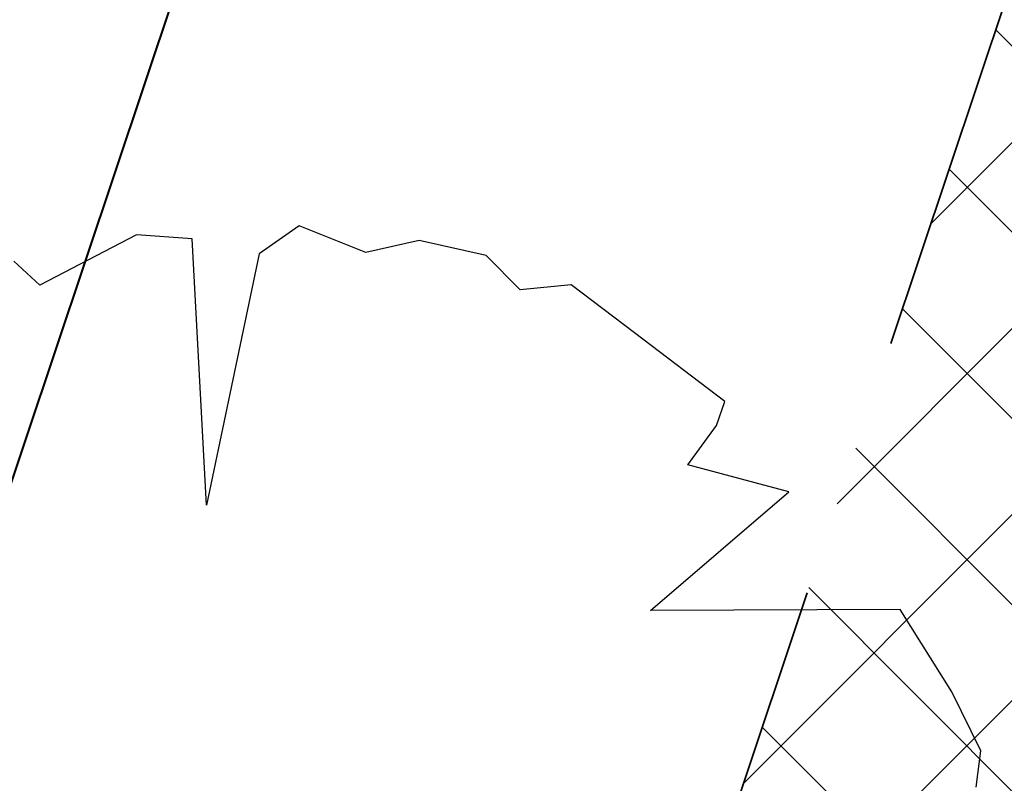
# Model space of a CAD drawing. Header units: metres. Extents: x 6599773 to 13199707, y 5688499 to 11377233.
# Tile 113 of 256: x 6599934.38 to 6599936.25, y 5688834.32 to 5688835.77. Entities that reach past the tile are written whole.
import ezdxf

# ---------------------------------------------------------------- set-up
doc = ezdxf.new("R2010")
doc.units = ezdxf.units.M
doc.header["$MEASUREMENT"] = 0
for name, pattern in [('1', [0]), ('9', [1, 0, -1]), ('BTO', [0]), ('BUG', [1.5, 1, -0.5])]:
    doc.linetypes.add(name, pattern=pattern)
for name, color, linetype, lineweight in [('_kolor chodnik', 50, '1', 0), ('_kolor zjazdy kostka', 7, '1', 0), ('_kolor ścieżka', 10, '1', 0), ('_linie rozgran', 100, '9', 90), ('_nasadzenia', 72, 'BUG', 30), ('_obrzeze', 10, 'BUG', 35)]:
    doc.layers.add(name, color=color, linetype=linetype, lineweight=lineweight)
for name, color, linetype, lineweight, true_color in [('_kolor jezdnia', 7, '1', 0, 0x00dbdb), ('_kolor pobocze', 7, '1', 0, 0xff66ff), ('_podział mój', 7, 'BTO', 40, 0xdb70ff)]:
    doc.layers.add(name, color=color, linetype=linetype, lineweight=lineweight, true_color=true_color)
doc.layers.add('RS-drzewa projektowane', color=7, linetype='CONTINUOUS')
pattern_1 = [(45, (0, 0), (-0.1767766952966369, 0.1767766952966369), []), (135, (0, 0), (-0.1767766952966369, -0.1767766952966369), [])]

# ---------------------------------------------------------------- blocks, each defined once
blk = doc.blocks.new('d2')
at = {"layer": '_nasadzenia'}
for p, q in [((-293019.2000540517, 28216.51097357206), (-293019.3144192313, 28216.43055231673)), ((-293019.0088658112, 28216.43478685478), (-293019.2000540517, 28216.51097357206)), ((-293019.6650315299, 28216.48516633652), (-293019.9423898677, 28216.34093857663)), ((-293019.5058528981, 28216.47423294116), (-293019.6650315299, 28216.48516633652)), ((-293019.4652712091, 28215.71171003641), (-293019.5058528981, 28216.47423294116)), ((-293018.8558436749, 28216.46941021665), (-293019.0088658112, 28216.43478685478)), ((-293018.6644100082, 28216.42572959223), (-293018.8558436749, 28216.46941021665)), ((-293019.3144192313, 28216.43055231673), (-293019.4652712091, 28215.71171003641)), ((-293018.5676449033, 28216.32748790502), (-293018.6644100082, 28216.42572959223)), ((-293019.9423898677, 28216.34093857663), (-293020.0166255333, 28216.40975598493)), ((-293018.421270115, 28216.34265583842), (-293018.5676449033, 28216.32748790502)), ((-293018.2402983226, 28216.20477988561), (-293018.421270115, 28216.34265583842)), ((-293017.9817671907, 28216.00781423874), (-293018.2402983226, 28216.20477988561)), ((-293018.0050329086, 28215.93972023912), (-293017.9817671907, 28216.00781423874)), ((-293018.0871430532, 28215.82655175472), (-293018.0050329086, 28215.93972023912)), ((-293017.7984534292, 28215.74964162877), (-293018.0871430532, 28215.82655175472)), ((-293018.1938077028, 28215.40966504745), (-293017.7984534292, 28215.74964162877)), ((-293017.4792267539, 28215.41244162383), (-293018.1938077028, 28215.40966504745)), ((-293017.3314917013, 28215.17728852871), (-293017.4792267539, 28215.41244162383)), ((-293017.2482667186, 28215.00762989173), (-293017.3314917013, 28215.17728852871)), ((-293017.262052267, 28214.90370684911), (-293017.2482667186, 28215.00762989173))]:
    blk.add_line(p, q, dxfattribs=at)

msp = doc.modelspace()

# ---------------------------------------------------------------- hatches: boundary and pattern name
at = {"layer": '_kolor chodnik'}
h = msp.add_hatch(dxfattribs=at)
h.set_pattern_fill('ANSI37', color=256, scale=2)
h.set_pattern_definition(pattern_1)
h.paths.add_polyline_path([(6599849.938171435, 5688542.085872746), (6599852.232147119, 5688548.938742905), (6599853.573135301, 5688548.489851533), (6599853.827082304, 5688549.248475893), (6599851.793849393, 5688549.929093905), (6599849.895278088, 5688548.982823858), (6599847.823506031, 5688542.793750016)])
edge = h.paths.add_edge_path()
edge.add_line((6600018.106075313, 5689087.454911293), (6600022.42781917, 5689091.229234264))
edge.add_line((6600022.42781917, 5689091.229234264), (6600020.233254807, 5689093.742094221))
edge.add_line((6600020.233254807, 5689093.742094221), (6600017.159471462, 5689091.057656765))
edge.add_arc((6600023.275194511, 5689085.3851404), 8.341433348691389, 137.1531559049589, 148.8016577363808)
edge.add_line((6600016.140105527, 5689089.706021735), (6600018.106075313, 5689087.454911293))
h.paths.add_polyline_path([(6600038.501784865, 5689187.592294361), (6600037.906968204, 5689187.700586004), (6600037.63829624, 5689186.224843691), (6600038.240083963, 5689186.115282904)])
h.paths.add_polyline_path([(6600069.098302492, 5689360.276020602), (6600068.321239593, 5689360.413462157), (6600068.064048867, 5689358.936495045), (6600068.836639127, 5689358.799546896)])
h.paths.add_polyline_path([(6600082.393785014, 5689362.950258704), (6600082.941124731, 5689366.103121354), (6600081.481377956, 5689366.361351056), (6600080.923159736, 5689363.210828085)])
h.paths.add_polyline_path([(6600074.022236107, 5689388.065861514), (6600072.983907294, 5689388.249860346), (6600072.723374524, 5689386.77253894), (6600073.760538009, 5689386.588865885)])
h.paths.add_polyline_path([(6600105.613104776, 5689486.405659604), (6600106.749499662, 5689489.711933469), (6600105.298891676, 5689490.233346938), (6600104.143487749, 5689486.917306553)], flags=17)
h.paths.add_polyline_path([(6600132.519778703, 5689678.737346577), (6600131.761827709, 5689678.896110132), (6600131.444670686, 5689677.429261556), (6600132.212256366, 5689677.269208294)])
h.paths.add_polyline_path([(6600156.649397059, 5689798.7449027), (6600156.48800471, 5689797.958860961), (6600157.450195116, 5689797.757316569), (6600157.615023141, 5689798.542205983)])
h.paths.add_polyline_path([(6600189.055358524, 5689948.643107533), (6600187.902868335, 5689948.884512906), (6600187.600024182, 5689947.417400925), (6600188.748131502, 5689947.176379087)])
edge = h.paths.add_edge_path()
edge.add_line((6600204.459383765, 5690032.969035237), (6600204.153258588, 5690031.227801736))
edge.add_arc((6600202.328347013, 5690027.299936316), 4.331100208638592, 41.85300125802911, 65.08011549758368, ccw=False)
edge.add_arc((6600032.90393149, 5690051.979071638), 174.020003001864, 352.8070218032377, 353.495463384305)
edge.add_arc((6600202.372679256, 5690027.343587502), 5.999999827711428, 55.12102442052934, 69.64815978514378)
edge = h.paths.add_edge_path()
edge.add_line((6600205.046027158, 5690040.265402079), (6600204.972740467, 5690038.483452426))
edge.add_arc((6600203.986269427, 5690044.401803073), 5.999999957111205, 279.4630688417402, 294.9140560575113)
edge.add_line((6600206.513819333, 5690038.960158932), (6600206.607027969, 5690041.030672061))
edge.add_arc((6600203.986269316, 5690044.401803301), 4.270000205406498, 284.3702444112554, 307.86193139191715, ccw=False)
edge = h.paths.add_edge_path()
edge.add_arc((6600203.547470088, 5690044.558759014), 6.446878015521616, 324.4350091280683, 356.2013368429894, ccw=False)
edge.add_arc((6600203.986269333, 5690044.401803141), 6.00000007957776, 323.2169970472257, 357.4193489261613)
h.paths.add_polyline_path([(6600208.910055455, 5690121.713696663), (6600208.146285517, 5690121.748120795), (6600207.125602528, 5690121.794124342), (6600209.971605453, 5690121.665851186)])
edge = h.paths.add_edge_path()
edge.add_line((6600238.769818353, 5690481.648294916), (6600240.338176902, 5690490.873746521))
edge.add_line((6600240.338176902, 5690490.873746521), (6600241.251295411, 5690510.829461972))
edge.add_line((6600241.251295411, 5690510.829461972), (6600239.524022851, 5690510.928942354))
edge.add_line((6600239.524022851, 5690510.928942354), (6600238.633343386, 5690491.167757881))
edge.add_line((6600238.633343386, 5690491.167757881), (6600234.579716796, 5690467.661262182))
edge.add_line((6600234.579716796, 5690467.661262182), (6600234.449796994, 5690464.966873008))
edge.add_arc((6600242.443669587, 5690464.607462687), 8.00194818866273, 177.4256738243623, 268.2543056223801)
edge.add_line((6600242.199903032, 5690456.609228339), (6600242.216657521, 5690457.359274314))
edge.add_line((6600242.216657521, 5690457.359274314), (6600242.305257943, 5690458.836738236))
edge.add_arc((6600242.444504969, 5690464.607952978), 5.772894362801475, 177.0298084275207, 268.6178439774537, ccw=False)
edge.add_line((6600236.679365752, 5690464.907083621), (6600236.951876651, 5690470.95443634))
edge.add_line((6600236.951876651, 5690470.95443634), (6600238.150786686, 5690478.210832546))
edge.add_line((6600238.150786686, 5690478.210832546), (6600238.769818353, 5690481.648294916))
h.paths.add_polyline_path([(6600238.769818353, 5690481.648294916), (6600238.150786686, 5690478.210832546), (6600239.670056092, 5690477.930590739), (6600240.266710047, 5690481.376366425)], flags=17)
edge = h.paths.add_edge_path()
edge.add_line((6600223.366500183, 5690460.339976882), (6600223.276803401, 5690457.948865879))
edge.add_arc((6600221.105749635, 5690465.64864014), 7.999999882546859, 285.7465040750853, 299.8464885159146)
edge.add_line((6600225.08717264, 5690458.709744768), (6600225.240084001, 5690461.623695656))
edge.add_arc((6600221.105749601, 5690465.648640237), 5.769999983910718, 293.06724420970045, 315.7681070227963, ccw=False)
edge = h.paths.add_edge_path()
edge.add_arc((6600220.025145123, 5690444.676291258), 5.77000016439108, 37.996647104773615, 59.94382588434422, ccw=False)
edge.add_line((6600224.572175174, 5690448.22839199), (6600224.817793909, 5690451.081798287))
edge.add_arc((6600220.025145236, 5690444.676291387), 7.999999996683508, 53.19588653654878, 68.15166733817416)
edge.add_line((6600223.00235276, 5690452.101669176), (6600222.91504296, 5690449.670427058))
edge = h.paths.add_edge_path()
edge.add_arc((6600221.105749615, 5690465.648640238), 7.999999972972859, 328.0222308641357, 357.0132597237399)
edge.add_line((6600229.094882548, 5690465.23180147), (6600229.218816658, 5690467.593604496))
edge.add_line((6600229.218816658, 5690467.593604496), (6600228.218919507, 5690467.645774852))
edge.add_line((6600228.218919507, 5690467.645774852), (6600227.891778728, 5690461.411918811))
h.paths.add_polyline_path([(6600200.980142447, 5690012.236744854), (6600202.31727834, 5690011.956662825), (6600202.522293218, 5690012.935421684), (6600201.182321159, 5690013.216097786)])
h.paths.add_polyline_path([(6600196.457878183, 5689983.98337835), (6600195.202332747, 5689984.246370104), (6600194.899091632, 5689982.777335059), (6600196.150355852, 5689982.515240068)])
edge = h.paths.add_edge_path()
edge.add_line((6600112.305909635, 5689517.99101877), (6600112.691041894, 5689519.807934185))
edge.add_line((6600112.691041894, 5689519.807934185), (6600113.245521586, 5689522.423769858))
edge.add_line((6600113.245521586, 5689522.423769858), (6600111.553124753, 5689522.782507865))
edge.add_line((6600111.553124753, 5689522.782507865), (6600107.405864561, 5689503.217226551))
edge.add_line((6600107.405864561, 5689503.217226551), (6600099.494506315, 5689480.361667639))
edge.add_line((6600099.494506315, 5689480.361667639), (6600099.182814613, 5689478.891218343))
edge.add_arc((6600107.008997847, 5689477.232359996), 8.000059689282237, 168.0325629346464, 257.7529108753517)
edge.add_line((6600105.311960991, 5689469.414366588), (6600105.784990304, 5689471.593619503))
edge.add_arc((6600107.008927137, 5689477.232314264), 5.769999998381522, 168.0321375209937, 257.7533362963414, ccw=False)
edge.add_line((6600101.364343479, 5689478.42879883), (6600101.647245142, 5689479.76342708))
edge.add_line((6600101.647245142, 5689479.76342708), (6600104.143487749, 5689486.917306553))
edge.add_line((6600104.143487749, 5689486.917306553), (6600105.298891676, 5689490.233346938))
edge.add_line((6600105.298891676, 5689490.233346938), (6600108.240043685, 5689498.809726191))
edge.add_line((6600108.240043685, 5689498.809726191), (6600112.305909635, 5689517.99101877))
h.paths.add_polyline_path([(6600136.009573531, 5689645.499114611), (6600138.333647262, 5689645.012304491), (6600138.661671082, 5689646.578318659), (6600134.869459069, 5689647.372651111)])
at = {"layer": '_kolor jezdnia'}
h = msp.add_hatch(dxfattribs=at)
h.set_pattern_fill('ANSI37', color=256, scale=2.2)
h.set_pattern_definition([(311.9999999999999, (0, 0), (0.2043648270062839, 0.1840109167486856), []), (41.99999999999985, (0, 0), (-0.1840109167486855, 0.2043648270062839), [])])
edge = h.paths.add_edge_path()
edge.add_line((6599833.066047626, 5688539.933393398), (6599850.649511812, 5688527.983462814))
edge.add_arc((6599857.337592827, 5688536.653968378), 10.95025544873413, 169.5012687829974, 232.3548431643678, ccw=False)
edge.add_arc((6599858.085851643, 5688536.618142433), 11.69295282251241, 162.2507788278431, 169.9967502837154, ccw=False)
edge.add_line((6599846.949484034, 5688540.182754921), (6599847.823506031, 5688542.793750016))
edge.add_line((6599847.823506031, 5688542.793750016), (6599849.895278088, 5688548.982823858))
edge.add_line((6599849.895278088, 5688548.982823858), (6599852.434748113, 5688556.56906746))
edge.add_line((6599852.434748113, 5688556.56906746), (6599928.48625871, 5688783.760284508))
edge.add_line((6599928.48625871, 5688783.760284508), (6599931.025728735, 5688791.34652811))
edge.add_line((6599931.025728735, 5688791.34652811), (6599996.657773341, 5688987.411326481))
edge.add_line((6599996.657773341, 5688987.411326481), (6599999.197243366, 5688994.997570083))
edge.add_line((6599999.197243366, 5688994.997570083), (6600021.930100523, 5689062.908193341))
edge.add_line((6600021.930100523, 5689062.908193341), (6600017.620224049, 5689067.371531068))
edge.add_line((6600017.620224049, 5689067.371531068), (6600016.714558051, 5689064.654078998))
edge.add_line((6600016.714558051, 5689064.654078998), (6600012.423620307, 5689051.835617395))
edge.add_line((6600012.423620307, 5689051.835617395), (6600009.884150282, 5689044.249373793))
edge.add_line((6600009.884150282, 5689044.249373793), (6599977.53516164, 5688947.612159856))
edge.add_line((6599977.53516164, 5688947.612159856), (6599974.995691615, 5688940.025916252))
edge.add_line((6599974.995691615, 5688940.025916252), (6599942.096912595, 5688841.746295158))
edge.add_line((6599942.096912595, 5688841.746295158), (6599939.557442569, 5688834.160051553))
edge.add_line((6599939.557442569, 5688834.160051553), (6599882.679288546, 5688664.246042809))
edge.add_line((6599882.679288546, 5688664.246042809), (6599880.139818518, 5688656.659799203))
edge.add_line((6599880.139818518, 5688656.659799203), (6599852.464543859, 5688573.984527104))
edge.add_line((6599852.464543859, 5688573.984527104), (6599842.470137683, 5688544.127903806))
edge.add_arc((6599835.706422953, 5688546.652910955), 7.219660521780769, 248.54809133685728, 339.52856074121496, ccw=False)
h.paths.add_polyline_path([(6600044.653202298, 5689172.271628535), (6600046.276244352, 5689181.431901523), (6600047.759199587, 5689189.801539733), (6600051.0603021, 5689208.432603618), (6600052.368792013, 5689215.817578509), (6600054.808584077, 5689229.587499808), (6600056.11707399, 5689236.972474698), (6600057.346666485, 5689243.912161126), (6600058.655146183, 5689251.297078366), (6600058.831439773, 5689252.292060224), (6600060.098987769, 5689259.445963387), (6600060.139929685, 5689259.677035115), (6600061.407468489, 5689266.830886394), (6600072.329030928, 5689328.470998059), (6600073.637511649, 5689335.855921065), (6600077.337304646, 5689356.73715072), (6600078.820259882, 5689365.106788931), (6600081.142794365, 5689378.214921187), (6600082.53851694, 5689386.092227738), (6600095.187867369, 5689457.483787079), (6600091.082877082, 5689465.8405575), (6600089.043088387, 5689454.328211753), (6600087.870641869, 5689447.711051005), (6600087.560133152, 5689445.958573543), (6600086.562151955, 5689440.326076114), (6600082.433200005, 5689417.022719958), (6600080.95024477, 5689408.65308175), (6600077.202698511, 5689387.502337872), (6600075.719743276, 5689379.132699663), (6600073.469199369, 5689366.430874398), (6600071.986244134, 5689358.061236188), (6600069.986864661, 5689346.776955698), (6600068.591142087, 5689338.899649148), (6600065.559290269, 5689321.78820693), (6600064.163567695, 5689313.91090038), (6600059.719426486, 5689288.828650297), (6600058.323703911, 5689280.951343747), (6600057.563846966, 5689276.662793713), (6600056.168124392, 5689268.785487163), (6600054.804920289, 5689261.091711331), (6600053.409197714, 5689253.214404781), (6600053.264817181, 5689252.399536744), (6600051.869094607, 5689244.522230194), (6600051.183555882, 5689240.653124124), (6600049.787833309, 5689232.775817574), (6600046.593849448, 5689214.749319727), (6600045.198126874, 5689206.872013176), (6600044.41754409, 5689202.466488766), (6600042.934588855, 5689194.096850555), (6600036.429952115, 5689157.38538759), (6600034.94699688, 5689149.01574938), (6600030.579776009, 5689124.367629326), (6600027.529365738, 5689107.151445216), (6600024.895072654, 5689094.014582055), (6600030.583685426, 5689094.264316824), (6600032.945013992, 5689106.191885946), (6600043.170247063, 5689163.901990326)])
edge = h.paths.add_edge_path()
edge.add_line((6600111.106812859, 5689535.144351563), (6600111.256844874, 5689535.85214863))
edge.add_line((6600111.256844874, 5689535.85214863), (6600112.915748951, 5689543.678261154))
edge.add_line((6600112.915748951, 5689543.678261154), (6600117.304772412, 5689564.384094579))
edge.add_line((6600117.304772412, 5689564.384094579), (6600119.067357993, 5689572.699339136))
edge.add_line((6600119.067357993, 5689572.699339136), (6600120.087667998, 5689577.512794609))
edge.add_line((6600120.087667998, 5689577.512794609), (6600121.64289057, 5689584.849775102))
edge.add_line((6600121.64289057, 5689584.849775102), (6600128.436769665, 5689616.900852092))
edge.add_line((6600128.436769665, 5689616.900852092), (6600129.991992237, 5689624.237832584))
edge.add_line((6600129.991992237, 5689624.237832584), (6600132.660554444, 5689636.827148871))
edge.add_line((6600132.660554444, 5689636.827148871), (6600133.208838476, 5689639.444704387))
edge.add_line((6600133.208838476, 5689639.444704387), (6600134.848957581, 5689647.274775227))
edge.add_line((6600134.848957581, 5689647.274775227), (6600138.97649476, 5689666.979995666))
edge.add_line((6600138.97649476, 5689666.979995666), (6600140.51410642, 5689674.320687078))
edge.add_line((6600140.51410642, 5689674.320687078), (6600145.209128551, 5689696.735129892))
edge.add_line((6600145.209128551, 5689696.735129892), (6600146.746740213, 5689704.075821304))
edge.add_line((6600146.746740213, 5689704.075821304), (6600151.462308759, 5689726.588354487))
edge.add_line((6600151.462308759, 5689726.588354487), (6600152.999920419, 5689733.929045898))
edge.add_line((6600152.999920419, 5689733.929045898), (6600155.244070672, 5689744.642813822))
edge.add_line((6600155.244070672, 5689744.642813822), (6600156.781682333, 5689751.983505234))
edge.add_line((6600156.781682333, 5689751.983505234), (6600161.635515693, 5689775.156126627))
edge.add_line((6600161.635515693, 5689775.156126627), (6600163.378142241, 5689783.475576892))
edge.add_line((6600163.378142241, 5689783.475576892), (6600163.850769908, 5689785.731942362))
edge.add_line((6600163.850769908, 5689785.731942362), (6600167.028500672, 5689800.90270461))
edge.add_line((6600167.028500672, 5689800.90270461), (6600179.490888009, 5689860.399222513))
edge.add_line((6600179.490888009, 5689860.399222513), (6600181.233514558, 5689868.718672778))
edge.add_line((6600181.233514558, 5689868.718672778), (6600181.84713393, 5689871.648144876))
edge.add_line((6600181.84713393, 5689871.648144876), (6600183.38474559, 5689878.988836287))
edge.add_line((6600183.38474559, 5689878.988836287), (6600184.935818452, 5689886.393792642))
edge.add_line((6600184.935818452, 5689886.393792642), (6600186.575937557, 5689894.223863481))
edge.add_line((6600186.575937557, 5689894.223863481), (6600194.051338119, 5689929.912074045))
edge.add_line((6600194.051338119, 5689929.912074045), (6600195.691457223, 5689937.742144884))
edge.add_line((6600195.691457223, 5689937.742144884), (6600202.915799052, 5689972.231779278))
edge.add_line((6600202.915799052, 5689972.231779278), (6600204.555918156, 5689980.061850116))
edge.add_line((6600204.555918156, 5689980.061850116), (6600206.062781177, 5689987.255744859))
edge.add_line((6600206.062781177, 5689987.255744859), (6600207.702900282, 5689995.085815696))
edge.add_line((6600207.702900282, 5689995.085815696), (6600210.232559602, 5690007.162628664))
edge.add_line((6600210.232559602, 5690007.162628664), (6600211.694938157, 5690014.144150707))
edge.add_arc((6600028.177652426, 5690052.584442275), 187.5000004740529, 348.1696294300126, 357.4195276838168)
edge.add_line((6600215.487522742, 5690044.142720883), (6600208.310270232, 5690026.480446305))
edge.add_arc((6600032.903933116, 5690051.97907145), 177.2500013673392, 348.1696294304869, 351.7289130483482, ccw=False)
edge.add_line((6600206.38894146, 5690015.640182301), (6600205.966941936, 5690013.625519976))
edge.add_line((6600205.966941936, 5690013.625519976), (6600204.326822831, 5690005.795449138))
edge.add_line((6600204.326822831, 5690005.795449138), (6600197.076961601, 5689971.183982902))
edge.add_line((6600197.076961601, 5689971.183982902), (6600195.334335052, 5689962.864532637))
edge.add_line((6600195.334335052, 5689962.864532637), (6600193.44722506, 5689953.855305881))
edge.add_line((6600193.44722506, 5689953.855305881), (6600191.909227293, 5689946.512771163))
edge.add_line((6600191.909227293, 5689946.512771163), (6600185.49684423, 5689915.899498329))
edge.add_line((6600185.49684423, 5689915.899498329), (6600183.856521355, 5689908.068454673))
edge.add_line((6600183.856521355, 5689908.068454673), (6600182.066605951, 5689899.523243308))
edge.add_line((6600182.066605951, 5689899.523243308), (6600180.32407057, 5689891.204228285))
edge.add_line((6600180.32407057, 5689891.204228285), (6600174.320344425, 5689862.541919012))
edge.add_line((6600174.320344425, 5689862.541919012), (6600172.577809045, 5689854.222903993))
edge.add_line((6600172.577809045, 5689854.222903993), (6600163.663810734, 5689811.666703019))
edge.add_line((6600163.663810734, 5689811.666703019), (6600162.023782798, 5689803.837067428))
edge.add_line((6600162.023782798, 5689803.837067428), (6600160.924220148, 5689798.587659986))
edge.add_line((6600160.924220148, 5689798.587659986), (6600159.279208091, 5689790.734229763))
edge.add_line((6600159.279208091, 5689790.734229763), (6600157.107250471, 5689780.365115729))
edge.add_line((6600157.107250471, 5689780.365115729), (6600155.462238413, 5689772.511685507))
edge.add_line((6600155.462238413, 5689772.511685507), (6600153.380318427, 5689762.572418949))
edge.add_line((6600153.380318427, 5689762.572418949), (6600151.735124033, 5689754.718118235))
edge.add_line((6600151.735124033, 5689754.718118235), (6600148.586504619, 5689739.686336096))
edge.add_line((6600148.586504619, 5689739.686336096), (6600146.885007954, 5689731.563243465))
edge.add_line((6600146.885007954, 5689731.563243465), (6600141.75088822, 5689707.052510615))
edge.add_line((6600141.75088822, 5689707.052510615), (6600140.110896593, 5689699.223048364))
edge.add_line((6600140.110896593, 5689699.223048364), (6600133.483561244, 5689667.583574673))
edge.add_line((6600133.483561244, 5689667.583574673), (6600131.860394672, 5689659.834436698))
edge.add_line((6600131.860394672, 5689659.834436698), (6600131.740984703, 5689659.26436315))
edge.add_line((6600131.740984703, 5689659.26436315), (6600130.117814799, 5689651.515209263))
edge.add_line((6600130.117814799, 5689651.515209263), (6600127.278733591, 5689637.961189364))
edge.add_line((6600127.278733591, 5689637.961189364), (6600126.924568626, 5689636.290366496))
edge.add_line((6600126.924568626, 5689636.290366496), (6600125.166244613, 5689627.995226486))
edge.add_line((6600125.166244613, 5689627.995226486), (6600118.009503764, 5689594.232298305))
edge.add_line((6600118.009503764, 5689594.232298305), (6600116.251179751, 5689585.937158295))
edge.add_line((6600116.251179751, 5689585.937158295), (6600113.665314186, 5689573.737975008))
edge.add_line((6600113.665314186, 5689573.737975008), (6600111.898534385, 5689565.402943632))
edge.add_line((6600111.898534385, 5689565.402943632), (6600104.889982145, 5689532.33911599))
edge.add_line((6600104.889982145, 5689532.33911599), (6600103.226635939, 5689524.492047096))
edge.add_line((6600103.226635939, 5689524.492047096), (6600096.623876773, 5689493.342605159))
edge.add_line((6600096.623876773, 5689493.342605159), (6600094.968986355, 5689485.53542763))
edge.add_line((6600094.968986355, 5689485.53542763), (6600094.300101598, 5689482.379870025))
edge.add_line((6600094.300101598, 5689482.379870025), (6600099.182814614, 5689478.891218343))
edge.add_line((6600099.182814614, 5689478.891218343), (6600099.494506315, 5689480.361667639))
edge.add_line((6600099.494506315, 5689480.361667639), (6600111.106812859, 5689535.144351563))
edge = h.paths.add_edge_path()
edge.add_arc((6600239.213891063, 5690851.4003676), 10.0000000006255, -2.8342403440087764, 76.13703556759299, ccw=False)
edge.add_line((6600249.201658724, 5690850.905901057), (6600249.082723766, 5690848.503524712))
edge.add_line((6600249.082723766, 5690848.503524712), (6600247.016487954, 5690806.767468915))
edge.add_line((6600247.016487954, 5690806.767468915), (6600246.092398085, 5690789.152178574))
edge.add_line((6600246.092398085, 5690789.152178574), (6600233.768116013, 5690572.015170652))
edge.add_line((6600233.768116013, 5690572.015170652), (6600228.959056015, 5690465.29620206))
edge.add_line((6600228.959056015, 5690465.29620206), (6600234.588724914, 5690465.017134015))
edge.add_line((6600234.588724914, 5690465.017134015), (6600239.26254019, 5690571.767576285))
edge.add_line((6600239.26254019, 5690571.767576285), (6600252.505038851, 5690806.400146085))
edge.add_line((6600252.505038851, 5690806.400146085), (6600254.569211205, 5690848.094521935))
edge.add_arc((6600262.559425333, 5690847.6989487), 7.999999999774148, 76.13703557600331, 177.1657596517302, ccw=False)
edge.add_line((6600264.476229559, 5690855.465921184), (6600241.609896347, 5690861.109083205))
edge = h.paths.add_edge_path()
edge.add_line((6600250.031475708, 5690451.625307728), (6600250.231741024, 5690455.772579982))
edge.add_line((6600250.231741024, 5690455.772579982), (6600246.257763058, 5690456.417303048))
edge.add_line((6600246.257763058, 5690456.417303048), (6600242.171761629, 5690456.61060902))
edge.add_arc((6600242.563100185, 5690464.586983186), 7.985968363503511, 176.9123644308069, 267.1911945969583, ccw=False)
edge.add_line((6600234.588724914, 5690465.017134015), (6600228.959056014, 5690465.29620206))
edge.add_arc((6600220.965133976, 5690465.657286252), 8.002072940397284, 267.8289300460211, 357.413716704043, ccw=False)
edge.add_line((6600220.661989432, 5690457.660957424), (6600212.406915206, 5690458.119572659))
edge.add_line((6600212.406915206, 5690458.119572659), (6600208.431872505, 5690457.817501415))
edge.add_line((6600208.431872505, 5690457.817501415), (6600208.233912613, 5690454.548331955))
edge.add_line((6600208.233912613, 5690454.548331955), (6600212.129565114, 5690453.127270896))
edge.add_line((6600212.129565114, 5690453.127270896), (6600218.640548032, 5690452.76554962))
edge.add_line((6600218.640548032, 5690452.76554962), (6600216.486747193, 5690452.885205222))
edge.add_line((6600216.486747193, 5690452.885205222), (6600220.46890539, 5690452.663974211))
edge.add_arc((6600220.025145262, 5690444.676291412), 7.999999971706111, -0.3386579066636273, 86.8201700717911, ccw=False)
edge.add_line((6600228.025005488, 5690444.629006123), (6600227.803602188, 5690439.649256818))
edge.add_line((6600227.803602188, 5690439.649256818), (6600226.885525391, 5690435.936828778))
edge.add_line((6600226.885525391, 5690435.936828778), (6600225.534849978, 5690405.967249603))
edge.add_line((6600225.534849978, 5690405.967249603), (6600226.115199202, 5690402.187514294))
edge.add_line((6600226.115199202, 5690402.187514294), (6600213.445139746, 5690121.008786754))
edge.add_line((6600213.445139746, 5690121.008786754), (6600213.352800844, 5690118.960058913))
edge.add_line((6600213.352800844, 5690118.960058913), (6600209.980184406, 5690044.131649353))
edge.add_arc((6600203.986269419, 5690044.401803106), 5.999999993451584, 257.4162346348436, 357.41934921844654, ccw=False)
edge.add_line((6600202.679069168, 5690038.545931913), (6600201.589735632, 5690033.666039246))
edge.add_line((6600201.589735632, 5690033.666039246), (6600203.67987942, 5690033.199458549))
edge.add_arc((6600202.372679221, 5690027.343587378), 5.999999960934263, -8.27108729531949, 77.41623506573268, ccw=False)
edge.add_line((6600208.310270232, 5690026.480446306), (6600215.487522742, 5690044.142720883))
edge.add_line((6600215.487522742, 5690044.142720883), (6600216.199687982, 5690059.944661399))
edge.add_line((6600216.199687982, 5690059.944661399), (6600216.537356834, 5690067.437056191))
edge.add_line((6600216.537356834, 5690067.437056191), (6600223.893528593, 5690230.66011469))
edge.add_line((6600223.893528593, 5690230.66011469), (6600224.231197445, 5690238.152509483))
edge.add_line((6600224.231197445, 5690238.152509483), (6600233.507835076, 5690443.987992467))
edge.add_arc((6600241.499722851, 5690443.627812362), 7.999999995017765, 87.29208981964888, 177.4195277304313, ccw=False)
edge.add_line((6600241.877677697, 5690451.618879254), (6600246.021541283, 5690451.422886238))
edge.add_line((6600246.021541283, 5690451.422886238), (6600246.427694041, 5690451.443388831))
edge.add_line((6600246.427694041, 5690451.443388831), (6600246.793970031, 5690451.461878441))
edge.add_line((6600246.793970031, 5690451.461878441), (6600250.031475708, 5690451.625307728))
edge = h.paths.add_edge_path()
edge.add_line((6600007.33756506, 5689086.20374581), (6600006.980466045, 5689080.740822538))
edge.add_line((6600006.980466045, 5689080.740822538), (6600007.229745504, 5689080.720859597))
edge.add_line((6600007.229745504, 5689080.720859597), (6600008.093335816, 5689080.601653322))
edge.add_line((6600008.093335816, 5689080.601653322), (6600008.702681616, 5689080.53831051))
edge.add_arc((6600008.140193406, 5689070.554142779), 9.999999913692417, -18.557800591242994, 86.77547804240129, ccw=False)
edge.add_line((6600017.620224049, 5689067.371531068), (6600021.930100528, 5689062.908193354))
edge.add_arc((6599734.83819726, 5689159.011261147), 302.7499967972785, 341.4922000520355, 343.8640860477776)
edge.add_arc((6600034.895369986, 5689072.315877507), 9.581213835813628, 98.63328270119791, 164.5273290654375, ccw=False)
edge.add_line((6600033.457137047, 5689081.788529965), (6600033.832640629, 5689081.798737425))
edge.add_line((6600033.832640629, 5689081.798737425), (6600034.422462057, 5689082.05700874))
edge.add_line((6600034.422462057, 5689082.05700874), (6600036.833623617, 5689082.139040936))
edge.add_line((6600036.833623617, 5689082.139040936), (6600036.730225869, 5689087.148851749))
edge.add_line((6600036.730225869, 5689087.148851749), (6600036.579860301, 5689087.134303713))
edge.add_arc((6600036.479565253, 5689093.136286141), 6.002820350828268, 169.1687651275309, 270.9573417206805, ccw=False)
edge.add_line((6600030.583685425, 5689094.264316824), (6600024.895072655, 5689094.014582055))
edge.add_arc((6600015.200558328, 5689096.162123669), 9.929528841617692, 271.0943432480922, 347.5094668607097, ccw=False)
edge.add_arc((6600014.909438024, 5689089.646776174), 3.446070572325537, 264.4236009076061, 278.0194998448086, ccw=False)
edge.add_line((6600014.574573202, 5689086.217014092), (6600014.299554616, 5689086.232508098))
edge.add_line((6600014.299554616, 5689086.232508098), (6600010.474232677, 5689086.448019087))
edge.add_line((6600010.474232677, 5689086.448019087), (6600007.33756506, 5689086.20374581))
edge = h.paths.add_edge_path()
edge.add_line((6600105.490725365, 5689463.953528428), (6600106.927559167, 5689464.047234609))
edge.add_line((6600106.927559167, 5689464.047234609), (6600107.835, 5689468.66))
edge.add_line((6600107.835, 5689468.66), (6600105.311960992, 5689469.414366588))
edge.add_arc((6600107.008997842, 5689477.232359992), 8.000059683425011, 168.0325628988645, 257.7529109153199, ccw=False)
edge.add_line((6600099.182814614, 5689478.891218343), (6600094.300101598, 5689482.379870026))
edge.add_arc((6600586.245114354, 5689378.10423892), 502.8750369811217, 168.032376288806, 169.9522165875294)
edge.add_line((6600091.082877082, 5689465.8405575), (6600095.187867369, 5689457.483787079))
edge.add_arc((6600103.06517392, 5689456.088064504), 8.000000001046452, 77.7533362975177, 169.9524553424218, ccw=False)
edge.add_line((6600104.762140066, 5689463.906012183), (6600105.490725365, 5689463.953528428))
at = {"layer": '_kolor pobocze'}
h = msp.add_hatch(dxfattribs=at)
h.set_pattern_fill('ANSI37', color=256, scale=2)
h.set_pattern_definition(pattern_1)
edge = h.paths.add_edge_path()
edge.add_line((6600035.926965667, 5689101.56944285), (6600036.046865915, 5689102.311543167))
edge.add_arc((6600058.171848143, 5689233.778275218), 133.3154772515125, 259.4578941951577, 260.4470163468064, ccw=False)
edge.add_line((6600033.780707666, 5689102.713067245), (6600032.142559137, 5689101.847662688))
edge.add_arc((6599734.838175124, 5689159.011266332), 302.7500195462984, 347.6801154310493, 349.11639019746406, ccw=False)
edge.add_arc((6600036.478170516, 5689093.133441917), 6.000000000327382, 167.68011541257, 271.5571101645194)
edge.add_line((6600036.64121064, 5689087.1356575), (6600036.730491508, 5689087.137804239))
edge.add_line((6600036.730491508, 5689087.137804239), (6600036.71246321, 5689087.887583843))
edge.add_line((6600036.71246321, 5689087.887583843), (6600036.559840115, 5689087.884077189))
edge.add_arc((6600036.482532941, 5689093.14290691), 5.259397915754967, 170.6455005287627, 270.84221319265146, ccw=False)
edge.add_arc((6600545.796425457, 5688991.216220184), 524.6691769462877, 167.9170060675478, 168.7028219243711, ccw=False)
edge.add_line((6600032.751078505, 5689101.044345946), (6600034.011432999, 5689101.917298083))
edge.add_line((6600034.011432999, 5689101.917298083), (6600035.926965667, 5689101.56944285))
edge = h.paths.add_edge_path()
edge.add_line((6600002.828843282, 5688994.032881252), (6600003.066918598, 5688994.744091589))
edge.add_line((6600003.066918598, 5688994.744091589), (6600001.227880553, 5688995.359703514))
edge.add_line((6600001.227880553, 5688995.359703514), (6600000.55876659, 5688996.702196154))
edge.add_line((6600000.55876659, 5688996.702196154), (6600022.641310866, 5689062.67011804))
edge.add_arc((6599734.83819395, 5689159.011262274), 303.5000002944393, 341.4922000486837, 343.8640860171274)
edge.add_arc((6600035.267451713, 5689072.092773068), 9.250000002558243, 91.55711016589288, 163.8640860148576, ccw=False)
edge.add_line((6600035.016098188, 5689081.339357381), (6600036.868703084, 5689081.389717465))
edge.add_line((6600036.868703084, 5689081.389717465), (6600036.850674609, 5689082.139504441))
edge.add_line((6600036.850674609, 5689082.139504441), (6600034.995718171, 5689082.089080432))
edge.add_arc((6600035.267451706, 5689072.092773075), 9.999999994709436, 91.55711014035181, 163.8640860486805)
edge.add_arc((6599734.838192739, 5689159.011262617), 302.7500015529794, 341.4922000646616, 343.8640860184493, ccw=False)
edge.add_line((6600021.930100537, 5689062.908193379), (6599999.748942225, 5688996.6456785))
edge.add_line((6599999.748942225, 5688996.6456785), (6600000.695212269, 5688994.747107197))
edge.add_line((6600000.695212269, 5688994.747107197), (6600002.828843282, 5688994.032881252))
h.paths.add_polyline_path([(6599971.7492186, 5688907.297112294), (6599971.084233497, 5688908.631320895), (6599997.822068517, 5688988.526766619), (6599999.164561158, 5688989.195880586), (6600001.003599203, 5688988.580268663), (6600001.241674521, 5688989.291479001), (6599999.108043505, 5688990.005704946), (6599997.2094722, 5688989.059434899), (6599970.270280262, 5688908.583087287), (6599971.216550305, 5688906.684515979), (6599973.350181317, 5688905.970290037), (6599973.588256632, 5688906.681500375)])
h.paths.add_polyline_path([(6599932.504667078, 5688790.060553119), (6599931.835553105, 5688791.403045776), (6599968.343406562, 5688900.4641754), (6599969.685899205, 5688901.133289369), (6599971.524937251, 5688900.517677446), (6599971.763012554, 5688901.228887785), (6599969.629381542, 5688901.94311373), (6599967.730810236, 5688900.996843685), (6599931.025728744, 5688791.34652811), (6599931.971998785, 5688789.447956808), (6599933.988392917, 5688788.772975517), (6599934.226774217, 5688789.484136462)])
at = {"layer": '_kolor zjazdy kostka'}
h = msp.add_hatch(dxfattribs=at)
h.set_pattern_fill('ANSI37', color=256, scale=2)
h.set_pattern_definition(pattern_1)
h.paths.add_polyline_path([(6600244.137440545, 5690813.934732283), (6600242.369522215, 5690814.022127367), (6600242.097568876, 5690808.528921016), (6600243.865482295, 5690808.44142671)])
h.paths.add_polyline_path([(6600247.012128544, 5690806.679412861), (6600247.44273645, 5690815.377295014), (6600247.393289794, 5690814.378518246), (6600247.113277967, 5690808.722537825)])
h.paths.add_polyline_path([(6600242.297085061, 5690788.088808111), (6600240.958726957, 5690788.155683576), (6600240.648818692, 5690782.664569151), (6600241.987258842, 5690782.599147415)])
h.paths.add_polyline_path([(6600245.558275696, 5690780.919298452), (6600246.037231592, 5690789.405686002), (6600244.985820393, 5690788.453468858), (6600244.612601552, 5690781.981345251)])
h.paths.add_polyline_path([(6600241.348405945, 5690723.711515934), (6600242.272017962, 5690722.691689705), (6600242.749709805, 5690731.155680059), (6600241.698138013, 5690730.203317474), (6600241.472690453, 5690726.27550499)])
h.paths.add_polyline_path([(6600225.772794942, 5690394.589141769), (6600224.731429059, 5690393.637598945), (6600224.461246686, 5690387.644646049), (6600225.412923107, 5690386.603142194)])
h.paths.add_polyline_path([(6600223.012390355, 5690333.280720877), (6600223.372595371, 5690341.272607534), (6600222.32835346, 5690340.318436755), (6600222.058239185, 5690334.324941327)])
h.paths.add_polyline_path([(6600215.496388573, 5690166.390602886), (6600215.856593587, 5690174.382489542), (6600214.812834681, 5690173.428760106), (6600214.542018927, 5690167.435062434)])
h.paths.add_polyline_path([(6600212.446537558, 5690121.053392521), (6600213.399499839, 5690120.010473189), (6600213.788744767, 5690128.503024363), (6600212.745135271, 5690127.54943145)])
h.paths.add_polyline_path([(6600209.977420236, 5690121.665589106), (6600210.225142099, 5690127.162117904), (6600207.346107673, 5690127.291879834), (6600207.119593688, 5690121.794395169)])
h.paths.add_polyline_path([(6600207.950178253, 5690070.725854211), (6600204.880846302, 5690070.828947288), (6600204.643784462, 5690065.333808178), (6600207.702521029, 5690065.204598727)])
h.paths.add_polyline_path([(6600200.981479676, 5690012.236464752), (6600199.969248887, 5690007.339980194), (6600201.282587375, 5690007.064882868), (6600202.31726072, 5690011.956666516)])
h.paths.add_polyline_path([(6600193.613960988, 5689970.406358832), (6600192.398010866, 5689970.660657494), (6600191.286205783, 5689965.274578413), (6600192.486379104, 5689965.023185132)])
h.paths.add_polyline_path([(6600189.061271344, 5689948.671423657), (6600189.984133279, 5689953.050774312), (6600188.818902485, 5689953.32186217), (6600187.908781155, 5689948.91282903)])
h.paths.add_polyline_path([(6600180.976201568, 5689915.317449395), (6600179.952861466, 5689910.421322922), (6600181.008474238, 5689910.200199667), (6600182.033843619, 5689915.09540201)])
h.paths.add_polyline_path([(6600176.508279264, 5689893.538690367), (6600177.476023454, 5689893.335973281), (6600178.603605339, 5689898.719146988), (6600177.636002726, 5689898.922290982)])
h.paths.add_polyline_path([(6600179.28182965, 5689859.401159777), (6600180.522246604, 5689860.211927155), (6600181.057490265, 5689860.561775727), (6600183.598022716, 5689860.029600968), (6600184.726606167, 5689865.412570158), (6600182.186324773, 5689865.943033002), (6600181.604764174, 5689866.832779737), (6600181.024456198, 5689867.720610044)])
h.paths.add_polyline_path([(6600160.20081012, 5689810.862606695), (6600159.232772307, 5689811.065842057), (6600158.207991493, 5689806.171529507), (6600159.17573568, 5689805.968812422)])
h.paths.add_polyline_path([(6600156.493917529, 5689797.987177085), (6600155.463416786, 5689793.068691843), (6600156.431160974, 5689792.865974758), (6600157.461419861, 5689797.784520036)])
edge = h.paths.add_edge_path()
edge.add_arc((6600173.111981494, 5689800.679690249), 5.999999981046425, 204.6731153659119, 239.5411154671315, ccw=False)
edge.add_arc((6600173.162096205, 5689800.685330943), 6.047914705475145, 168.3203586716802, 204.5234866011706, ccw=False)
edge.add_line((6600167.239404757, 5689801.909666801), (6600163.65166784, 5689784.781499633))
edge.add_arc((6600169.524220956, 5689783.551410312), 5.999999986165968, 139.2146049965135, 168.1696294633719, ccw=False)
edge.add_arc((6600169.524220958, 5689783.551410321), 5.999999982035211, 96.80962310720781, 139.2146050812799, ccw=False)
edge.add_line((6600168.81279652, 5689789.509083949), (6600170.070461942, 5689795.507731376))
h.paths.add_polyline_path([(6600163.526364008, 5689776.866746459), (6600166.051243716, 5689776.337874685), (6600167.179826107, 5689781.720838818), (6600164.653945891, 5689782.24992016), (6600163.941148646, 5689783.340449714), (6600163.493329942, 5689784.025580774), (6600161.750703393, 5689775.706130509), (6600162.438017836, 5689776.155376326)])
h.paths.add_polyline_path([(6600152.614191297, 5689774.643430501), (6600153.639138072, 5689779.536616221), (6600152.646757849, 5689779.74492896), (6600151.646447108, 5689774.846147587)])
h.paths.add_polyline_path([(6600150.121074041, 5689767.466820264), (6600148.177624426, 5689758.167954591), (6600149.115997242, 5689757.971390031), (6600151.066362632, 5689767.268392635)])
h.paths.add_polyline_path([(6600142.970741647, 5689739.332500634), (6600141.888449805, 5689734.142420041), (6600144.036614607, 5689733.695518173), (6600145.123068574, 5689738.882330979)])
h.paths.add_polyline_path([(6600136.256357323, 5689701.052153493), (6600137.154085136, 5689700.864096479), (6600138.287960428, 5689706.274871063), (6600137.38649247, 5689706.464182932)])
h.paths.add_polyline_path([(6600130.081494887, 5689667.099389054), (6600129.212847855, 5689667.281639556), (6600128.083282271, 5689661.898895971), (6600128.953953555, 5689661.716447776)])
h.paths.add_polyline_path([(6600128.397394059, 5689659.030340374), (6600127.554144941, 5689659.207226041), (6600126.493408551, 5689653.810049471), (6600127.269860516, 5689653.647397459)])
h.paths.add_polyline_path([(6600134.990411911, 5689640.633636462), (6600137.30714639, 5689640.148363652), (6600138.339560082, 5689645.040620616), (6600136.015486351, 5689645.500958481), (6600135.435178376, 5689646.388788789), (6600134.8548704, 5689647.276619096), (6600133.214751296, 5689639.446548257), (6600134.102581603, 5689640.026856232)])
h.paths.add_polyline_path([(6600122.164164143, 5689634.294831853), (6600121.024067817, 5689628.914244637), (6600122.015114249, 5689628.705875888), (6600123.155614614, 5689634.086346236)])
h.paths.add_polyline_path([(6600114.542075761, 5689593.450769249), (6600113.493359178, 5689593.398339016), (6600112.364315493, 5689588.045694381), (6600113.29076438, 5689587.547532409)])
h.paths.add_polyline_path([(6600110.194543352, 5689572.941097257), (6600109.207819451, 5689573.148880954), (6600108.06771793, 5689567.768269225), (6600109.050143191, 5689567.53521504)])
h.paths.add_polyline_path([(6600119.083213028, 5689565.540446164), (6600119.089125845, 5689565.542290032), (6600121.462438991, 5689565.065690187), (6600122.598093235, 5689570.447168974), (6600120.229622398, 5689570.949214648), (6600119.651446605, 5689571.8119627), (6600119.073270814, 5689572.72765526), (6600117.310757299, 5689564.412754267)])
h.paths.add_polyline_path([(6600101.698666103, 5689532.937884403), (6600100.730666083, 5689533.141679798), (6600099.694214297, 5689528.250234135), (6600100.669121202, 5689528.045267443)])
h.paths.add_polyline_path([(6600094.06402112, 5689496.827028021), (6600093.080194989, 5689497.033910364), (6600092.036590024, 5689492.143967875), (6600093.038865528, 5689491.933250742)])
h.paths.add_polyline_path([(6600083.709836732, 5689453.749808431), (6600082.738586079, 5689448.336231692), (6600084.647281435, 5689448.027407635), (6600085.606840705, 5689453.416583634)])
h.paths.add_polyline_path([(6600084.434394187, 5689446.825895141), (6600083.731191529, 5689446.921126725), (6600082.928047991, 5689442.491821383), (6600083.649300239, 5689442.394910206)])
h.paths.add_polyline_path([(6600078.04194071, 5689410.721110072), (6600078.996952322, 5689416.137564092), (6600078.0548333, 5689416.304853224), (6600077.111232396, 5689410.886043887)])
h.paths.add_polyline_path([(6600072.911565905, 5689386.768652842), (6600071.96046622, 5689381.312635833), (6600072.800073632, 5689381.163221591), (6600073.76645083, 5689386.590709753)])
h.paths.add_polyline_path([(6600082.887400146, 5689379.432062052), (6600085.278102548, 5689379.034943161), (6600086.160383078, 5689383.956496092), (6600083.759726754, 5689384.355378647), (6600083.152078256, 5689385.224725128), (6600082.544429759, 5689386.094071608), (6600081.148707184, 5689378.216765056), (6600082.018053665, 5689378.824413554)])
h.paths.add_polyline_path([(6600080.731401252, 5689363.247695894), (6600080.041469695, 5689363.369939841), (6600079.433821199, 5689364.239286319), (6600078.8261727, 5689365.108632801), (6600077.343217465, 5689356.73899459), (6600078.212563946, 5689357.346643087), (6600079.081910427, 5689357.954291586), (6600081.429189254, 5689357.564866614), (6600082.388748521, 5689362.980514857)])
h.paths.add_polyline_path([(6600069.104215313, 5689360.304336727), (6600070.063917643, 5689365.720487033), (6600069.2708267, 5689365.861009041), (6600068.327152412, 5689360.441778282)])
h.paths.add_polyline_path([(6600066.55061698, 5689345.891799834), (6600065.546169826, 5689346.069805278), (6600064.677796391, 5689341.145792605), (6600065.678290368, 5689340.968483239)])
h.paths.add_polyline_path([(6600061.138656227, 5689321.077501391), (6600060.270282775, 5689316.15348863), (6600061.250715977, 5689315.979734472), (6600062.127590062, 5689320.902245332)])
h.paths.add_polyline_path([(6600055.325252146, 5689288.11325564), (6600054.456878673, 5689283.189242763), (6600055.410852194, 5689283.020177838), (6600056.28317863, 5689287.917022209)])
h.paths.add_polyline_path([(6600048.045675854, 5689182.819289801), (6600050.371939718, 5689182.407116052), (6600051.314445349, 5689187.67761207), (6600048.980409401, 5689188.064690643), (6600048.372760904, 5689188.934037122), (6600047.765112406, 5689189.803383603), (6600046.306982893, 5689181.603992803), (6600046.972918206, 5689182.069462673)])
h.paths.add_polyline_path([(6600040.943690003, 5689201.374141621), (6600039.339175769, 5689201.66987967), (6600038.429882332, 5689196.244216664), (6600039.984130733, 5689195.958493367)])
h.paths.add_polyline_path([(6600032.993704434, 5689156.473759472), (6600032.278185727, 5689156.600537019), (6600031.299242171, 5689151.188930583), (6600032.034145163, 5689151.058111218)])
h.paths.add_polyline_path([(6600026.309179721, 5689123.603833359), (6600025.417362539, 5689118.683970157), (6600026.271201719, 5689118.532684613), (6600027.143528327, 5689123.456001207)])
h.paths.add_polyline_path([(6600013.302986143, 5689054.462576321), (6600015.84245617, 5689062.048819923), (6600014.576741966, 5689061.417973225), (6600012.672139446, 5689055.728290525)])
h.paths.add_polyline_path([(6599974.547216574, 5688938.686171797), (6599977.086686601, 5688946.272415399), (6599975.820972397, 5688945.641568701), (6599973.916369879, 5688939.951886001)])
h.paths.add_polyline_path([(6599942.102825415, 5688841.748139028), (6599940.837111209, 5688841.117292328), (6599938.932508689, 5688835.427609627), (6599939.563355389, 5688834.161895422)])
h.paths.add_polyline_path([(6599882.685201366, 5688664.247886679), (6599881.419487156, 5688663.617039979), (6599879.514884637, 5688657.927357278), (6599880.145731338, 5688656.661643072)])
h.paths.add_polyline_path([(6599851.799762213, 5688549.930937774), (6599853.832995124, 5688549.250319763), (6599855.420163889, 5688553.991722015), (6599853.386930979, 5688554.672340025), (6599852.913795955, 5688555.621625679), (6599852.440660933, 5688556.570911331), (6599849.901190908, 5688548.984667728)])
h.paths.add_polyline_path([(6600233.581687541, 5690586.458647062), (6600234.520016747, 5690585.337735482), (6600234.976631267, 5690593.42826699), (6600233.922640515, 5690592.499827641)])
h.paths.add_polyline_path([(6600231.728371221, 5690526.750719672), (6600230.676277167, 5690525.793817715), (6600230.420013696, 5690519.782861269), (6600231.363586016, 5690518.655686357)])
h.paths.add_polyline_path([(6600237.577122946, 5690639.505119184), (6600236.516490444, 5690638.540451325), (6600236.176926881, 5690632.541599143), (6600237.1204992, 5690631.41442423)])
h.paths.add_polyline_path([(6600238.927801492, 5690681.139540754), (6600239.8637879, 5690680.021427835), (6600240.320411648, 5690688.112122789), (6600239.268317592, 5690687.155220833)])
h.paths.add_polyline_path([(6600218.122284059, 5690224.814875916), (6600217.079933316, 5690223.862433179), (6600216.809648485, 5690217.865326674), (6600217.762143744, 5690216.822918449)])
h.paths.add_polyline_path([(6600219.363739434, 5690274.535639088), (6600220.315886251, 5690273.493612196), (6600220.675810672, 5690281.480778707), (6600219.633750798, 5690280.528598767)])
h.paths.add_polyline_path([(6600168.75986753, 5689856.554734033), (6600169.729143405, 5689856.351696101), (6600170.857343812, 5689861.737822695), (6600169.889741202, 5689861.940966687)])
h.paths.add_polyline_path([(6600168.841833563, 5689852.115601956), (6600167.871405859, 5689852.319339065), (6600166.844894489, 5689847.425845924), (6600167.816759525, 5689847.221809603)])
at = {"layer": '_kolor ścieżka'}
h = msp.add_hatch(dxfattribs=at)
h.set_pattern_fill('ANSI37', color=10, scale=2)
h.set_pattern_definition(pattern_1)
edge = h.paths.add_edge_path()
edge.add_line((6599877.145262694, 5688659.244027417), (6599854.614951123, 5688591.938475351))
edge.add_line((6599854.614951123, 5688591.938475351), (6599854.214414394, 5688589.387325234))
edge.add_line((6599854.214414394, 5688589.387325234), (6599839.435327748, 5688545.233719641))
edge.add_arc((6599834.52303551, 5688547.748213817), 5.518450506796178, 246.5150871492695, 332.8930934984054, ccw=False)
edge.add_line((6599832.323891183, 5688542.68688393), (6599836.925902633, 5688539.594394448))
edge.add_arc((6599835.881373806, 5688546.528699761), 7.012533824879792, 278.5661808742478, 339.9794081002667)
edge.add_line((6599842.470137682, 5688544.127903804), (6599857.359687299, 5688588.607952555))
edge.add_line((6599857.359687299, 5688588.607952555), (6599857.303782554, 5688591.591210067))
edge.add_line((6599857.303782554, 5688591.591210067), (6599879.508971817, 5688657.925513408))
edge.add_line((6599879.508971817, 5688657.925513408), (6599879.193548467, 5688658.558370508))
edge.add_line((6599879.193548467, 5688658.558370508), (6599877.145262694, 5688659.244027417))
h.paths.add_polyline_path([(6599879.193548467, 5688658.558370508), (6599879.508971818, 5688657.925513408), (6599881.413574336, 5688663.615196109), (6599880.780717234, 5688663.299772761), (6599878.732431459, 5688663.985429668), (6599877.145262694, 5688659.244027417)])
h.paths.add_polyline_path([(6599938.926595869, 5688835.425765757), (6599938.61117252, 5688836.058622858), (6599936.562886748, 5688836.744279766), (6599878.732431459, 5688663.985429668), (6599880.780717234, 5688663.299772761), (6599881.413574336, 5688663.615196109)])
h.paths.add_polyline_path([(6599974.364844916, 5688941.291630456), (6599974.049421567, 5688941.924487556), (6599972.001135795, 5688942.610144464), (6599936.562886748, 5688836.744279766), (6599938.61117252, 5688836.058622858), (6599938.926595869, 5688835.425765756)])
h.paths.add_polyline_path([(6599974.049421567, 5688941.924487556), (6599974.364844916, 5688941.291630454), (6600009.253303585, 5689045.515087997), (6600008.937880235, 5689046.147945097), (6600006.889594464, 5689046.833602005), (6599972.001135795, 5688942.610144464)])
h.paths.add_polyline_path([(6600008.937880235, 5689046.147945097), (6600009.253303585, 5689045.515087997), (6600011.157906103, 5689051.204770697), (6600010.525049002, 5689050.889347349), (6600008.476763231, 5689051.575004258), (6600006.889594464, 5689046.833602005)])
edge = h.paths.add_edge_path()
edge.add_arc((6599858.085851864, 5688536.618142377), 11.69295304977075, 162.2507788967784, 169.9967501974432)
edge.add_line((6599846.570656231, 5688538.649255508), (6599849.824991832, 5688528.706403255))
edge.add_line((6599849.824991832, 5688528.706403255), (6599853.135519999, 5688528.731057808))
edge.add_line((6599853.135519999, 5688528.731057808), (6599849.868997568, 5688538.728963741))
edge.add_line((6599849.868997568, 5688538.728963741), (6599850.886451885, 5688541.768438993))
edge.add_line((6599850.886451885, 5688541.768438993), (6599849.938171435, 5688542.085872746))
edge.add_line((6599849.938171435, 5688542.085872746), (6599847.823506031, 5688542.793750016))
edge.add_line((6599847.823506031, 5688542.793750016), (6599846.949484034, 5688540.182754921))
edge = h.paths.add_edge_path()
edge.add_arc((6600008.743460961, 5689068.123037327), 7.659999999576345, 341.4922000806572, 372.1491631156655)
edge.add_line((6600016.231900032, 5689069.735141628), (6600014.371922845, 5689078.374983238))
edge.add_arc((6600008.140193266, 5689070.554142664), 10.00000004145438, 51.45178747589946, 78.26461791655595)
edge.add_line((6600010.174112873, 5689080.345116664), (6600010.018184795, 5689077.577393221))
edge.add_arc((6600009.814745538, 5689075.098871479), 2.486856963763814, 14.594442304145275, 85.30763078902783, ccw=False)
edge.add_line((6600012.221360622, 5689075.725498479), (6600013.747330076, 5689068.637167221))
edge.add_line((6600013.747330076, 5689068.637167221), (6600013.596857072, 5689066.921144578))
edge.add_line((6600013.596857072, 5689066.921144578), (6600008.476763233, 5689051.575004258))
edge.add_line((6600008.476763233, 5689051.575004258), (6600010.525049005, 5689050.88934735))
edge.add_line((6600010.525049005, 5689050.88934735), (6600011.157906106, 5689051.204770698))
edge.add_line((6600011.157906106, 5689051.204770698), (6600016.00728921, 5689065.691494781))

# ---------------------------------------------------------------- linework, layer by layer
at = {"layer": '_linie rozgran', "lineweight": 90, "ltscale": 2}
msp.add_lwpolyline([(6600030.348422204, 5689076.243038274), (6599864.024958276, 5688580.051650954), (6599850.199901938, 5688538.618809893), (6599851.513, 5688534.393), (6599854.081261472, 5688528.283242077), (6599846.604379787, 5688533.136720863), (6599838.554236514, 5688539.011790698), (6599831.01, 5688544.560000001), (6599831.36575498, 5688545.645937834), (6599834.825033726, 5688543.342750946), (6599838.712247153, 5688545.593856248), (6599853.455783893, 5688589.641253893), (6599853.466151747, 5688593.232024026), (6600012.715234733, 5689068.96212712)], dxfattribs=at)
at = {"layer": '_obrzeze'}
msp.add_line((6600013.484863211, 5689066.53586856), (6599854.614951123, 5688591.938475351), dxfattribs=at)
at = {"layer": '_podział mój'}
msp.add_line((6600012.715234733, 5689068.96212712), (6599853.466151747, 5688593.232024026), dxfattribs=at)

# ---------------------------------------------------------------- block references
at = {"layer": 'RS-drzewa projektowane', "xscale": 0.6632819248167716, "yscale": 0.6632819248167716, "zscale": 0.6632819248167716}
msp.add_blockref('d2', (6794289.246690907, 5670119.876782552), dxfattribs=at)

doc.saveas('drawing.dxf')
